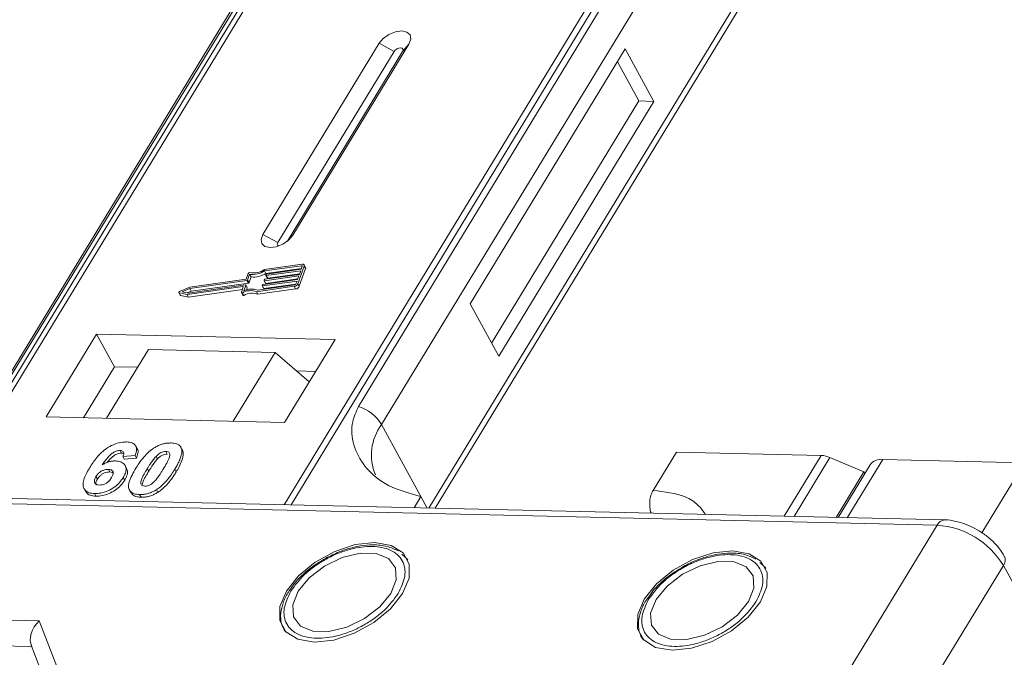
# Model space of a CAD drawing. Header units: millimetres. Extents: x 2098 to 3561, y 550 to 1583.
# Tile 81 of 84: x 3368 to 3416, y 1342 to 1372. Entities that reach past the tile are written whole.
import ezdxf

# ---------------------------------------------------------------- set-up
doc = ezdxf.new("R2010")
doc.units = ezdxf.units.MM

msp = doc.modelspace()

# ---------------------------------------------------------------- linework, layer by layer
at = {"color": 7, "linetype": 'Continuous', "lineweight": 15}
for p, q in [((3386.504, 1385.147), (3364.714, 1349.337)), ((3364.983, 1349.331), (3386.789, 1385.168)), ((3403.006, 1384.796), (3381.2, 1348.959)), ((3381.533, 1348.952), (3403.322, 1384.761)), ((3382.479, 1379.081), (3367.166, 1353.915)), ((3367.38, 1354.102), (3382.693, 1379.268)), ((3400.097, 1378.868), (3384.784, 1353.703)), ((3385.892, 1352.826), (3401.205, 1377.991)), ((3403.447, 1373.894), (3388.177, 1348.799)), ((3388.475, 1348.792), (3403.48, 1373.453)), ((3385.776, 1371.188), (3380.174, 1361.981)), ((3381.61, 1361.948), (3387.213, 1371.155)), ((3385.776, 1371.188), (3386.497, 1370.798)), ((3387.213, 1371.155), (3386.906, 1370.789)), ((3386.497, 1370.798), (3380.894, 1361.591)), ((3381.354, 1361.664), (3386.906, 1370.789)), ((3397.628, 1370.916), (3390.158, 1358.64)), ((3399.008, 1368.394), (3397.628, 1370.916)), ((3398.289, 1368.411), (3397.255, 1370.302)), ((3391.193, 1356.749), (3398.289, 1368.411)), ((3391.538, 1356.118), (3399.008, 1368.394)), ((3399.008, 1368.394), (3398.289, 1368.411)), ((3380.894, 1361.591), (3380.174, 1361.981)), ((3381.61, 1361.948), (3381.421, 1361.723)), ((3382.067, 1360.548), (3380.25, 1360.29)), ((3379.464, 1360.102), (3379.366, 1359.828)), ((3379.537, 1360.062), (3379.438, 1359.788)), ((3379.605, 1359.936), (3379.537, 1360.062)), ((3382.041, 1360.477), (3380.253, 1360.223)), ((3380.322, 1360.097), (3380.253, 1360.223)), ((3380.274, 1359.822), (3381.934, 1360.058)), ((3380.322, 1360.097), (3382.035, 1360.34)), ((3381.998, 1360.235), (3380.337, 1359.999)), ((3380.363, 1360.07), (3382.023, 1360.306)), ((3380.406, 1359.873), (3381.946, 1360.092)), ((3381.86, 1359.61), (3382.166, 1360.461)), ((3381.929, 1359.484), (3382.235, 1360.335)), ((3381.934, 1360.058), (3381.998, 1360.235)), ((3382.023, 1360.306), (3382.074, 1360.448)), ((3382.067, 1360.429), (3382.041, 1360.477)), ((3382.233, 1360.39), (3382.164, 1360.516)), ((3382.166, 1360.461), (3382.235, 1360.335)), ((3379.409, 1359.767), (3376.649, 1359.375)), ((3379.366, 1359.828), (3376.656, 1359.443)), ((3376.718, 1359.249), (3379.478, 1359.64)), ((3379.478, 1359.64), (3379.409, 1359.767)), ((3379.507, 1359.661), (3379.438, 1359.788)), ((3379.507, 1359.661), (3379.605, 1359.936)), ((3381.819, 1359.739), (3380.159, 1359.503)), ((3380.185, 1359.574), (3381.845, 1359.81)), ((3380.228, 1359.377), (3381.768, 1359.595)), ((3380.232, 1359.766), (3380.244, 1359.801)), ((3380.232, 1359.756), (3380.301, 1359.63)), ((3381.909, 1359.987), (3380.248, 1359.751)), ((3380.317, 1359.625), (3380.248, 1359.751)), ((3380.317, 1359.625), (3381.857, 1359.844)), ((3380.321, 1360.014), (3380.334, 1360.049)), ((3380.321, 1360.005), (3380.39, 1359.879)), ((3380.406, 1359.873), (3380.337, 1359.999)), ((3381.768, 1359.597), (3381.819, 1359.739)), ((3381.845, 1359.81), (3381.909, 1359.987)), ((3381.929, 1359.484), (3381.86, 1359.61)), ((3376.125, 1359.181), (3376.194, 1359.055)), ((3376.141, 1359.171), (3376.529, 1359.088)), ((3376.21, 1359.045), (3376.141, 1359.171)), ((3376.656, 1359.443), (3376.164, 1359.236)), ((3376.649, 1359.375), (3376.288, 1359.222)), ((3376.288, 1359.222), (3376.573, 1359.162)), ((3376.529, 1359.088), (3379.215, 1359.47)), ((3376.533, 1359.17), (3376.718, 1359.249)), ((3376.573, 1359.162), (3379.332, 1359.554)), ((3376.598, 1358.962), (3379.187, 1359.33)), ((3376.718, 1359.249), (3376.649, 1359.375)), ((3379.232, 1359.455), (3379.14, 1359.199)), ((3379.14, 1359.18), (3379.209, 1359.054)), ((3379.263, 1359.05), (3379.194, 1359.176)), ((3379.228, 1359.446), (3379.215, 1359.47)), ((3379.349, 1359.539), (3379.25, 1359.265)), ((3379.418, 1359.422), (3379.349, 1359.548)), ((3379.418, 1359.413), (3379.349, 1359.539)), ((3379.38, 1359.308), (3379.418, 1359.413)), ((3379.868, 1359.226), (3381.684, 1359.484)), ((3379.937, 1359.1), (3379.868, 1359.226)), ((3379.922, 1359.301), (3381.71, 1359.555)), ((3379.937, 1359.1), (3381.753, 1359.358)), ((3380.143, 1359.517), (3380.155, 1359.553)), ((3380.143, 1359.508), (3380.212, 1359.382)), ((3380.228, 1359.377), (3380.159, 1359.503)), ((3381.684, 1359.484), (3381.753, 1359.358)), ((3376.21, 1359.045), (3376.598, 1358.962)), ((3376.598, 1358.962), (3376.529, 1359.088)), ((3390.158, 1358.64), (3391.538, 1356.118)), ((3372.158, 1357.186), (3369.73, 1353.197)), ((3383.651, 1356.922), (3372.158, 1357.186)), ((3372.158, 1357.186), (3373.02, 1355.61)), ((3381.223, 1352.933), (3383.651, 1356.922)), ((3372.639, 1353.13), (3374.656, 1356.444)), ((3380.762, 1356.304), (3374.656, 1356.444)), ((3380.762, 1356.304), (3378.745, 1352.99)), ((3382.406, 1354.877), (3380.762, 1356.304)), ((3373.02, 1355.61), (3371.526, 1353.155)), ((3374.133, 1355.585), (3373.02, 1355.61)), ((3382.717, 1355.388), (3381.793, 1355.409)), ((3369.73, 1353.197), (3381.223, 1352.933)), ((3385.892, 1352.826), (3387.789, 1349.359)), ((3373.294, 1351.58), (3373.363, 1351.453)), ((3374.117, 1351.668), (3374.048, 1351.794)), ((3375.498, 1351.529), (3375.567, 1351.403)), ((3376.178, 1351.79), (3376.172, 1351.801)), ((3376.251, 1351.671), (3376.32, 1351.545)), ((3374.013, 1351.328), (3373.429, 1351.289)), ((3373.429, 1351.289), (3373.498, 1351.163)), ((3373.498, 1351.163), (3374.082, 1351.202)), ((3374.013, 1351.328), (3374.082, 1351.202)), ((3375.095, 1351.169), (3375.026, 1351.295)), ((3398.974, 1349.657), (3400.095, 1351.499)), ((3400.095, 1351.499), (3407.079, 1351.338)), ((3407.079, 1351.338), (3405.295, 1348.406)), ((3407.497, 1351.24), (3405.767, 1348.396)), ((3407.497, 1351.24), (3409.128, 1350.544)), ((3410.04, 1351.146), (3408.331, 1348.337)), ((3410.04, 1351.146), (3416.864, 1350.989)), ((3372.73, 1350.667), (3372.799, 1350.541)), ((3373.607, 1350.721), (3373.538, 1350.847)), ((3374.603, 1350.703), (3374.672, 1350.577)), ((3375.929, 1350.672), (3375.998, 1350.546)), ((3409.43, 1350.886), (3407.885, 1348.347)), ((3416.864, 1350.989), (3414.811, 1347.615)), ((3372.131, 1350.323), (3372.2, 1350.197)), ((3373.45, 1350.281), (3373.519, 1350.155)), ((3407.792, 1348.349), (3409.128, 1350.544)), ((3409.172, 1350.463), (3409.128, 1350.544)), ((3413.024, 1348.229), (3347.658, 1349.729)), ((3371.566, 1349.731), (3371.635, 1349.605)), ((3373.753, 1349.665), (3373.822, 1349.539)), ((3375.041, 1349.686), (3375.11, 1349.56)), ((3347.293, 1349.479), (3412.659, 1347.98)), ((3372.06, 1349.501), (3372.129, 1349.375)), ((3374.234, 1349.452), (3374.303, 1349.325)), ((3387.789, 1349.359), (3387.458, 1348.816)), ((3387.789, 1349.359), (3388.094, 1348.801)), ((3412.659, 1347.98), (3407.991, 1340.307)), ((3387.066, 1346.406), (3386.87, 1346.58)), ((3387.096, 1346.386), (3387.165, 1346.295)), ((3404.306, 1346.01), (3404.11, 1346.185)), ((3404.336, 1345.991), (3404.404, 1345.9)), ((3411.18, 1338.367), (3415.849, 1346.039)), ((3415.849, 1346.039), (3436.886, 1307.586)), ((3381.571, 1344.991), (3381.463, 1344.839)), ((3398.81, 1344.595), (3398.703, 1344.444)), ((3369.403, 1343.371), (3358.702, 1343.616)), ((3370.251, 1341.173), (3369.403, 1343.371)), ((3357.871, 1342.391), (3369.038, 1342.134)), ((3369.011, 1342.206), (3369.774, 1340.226))]:
    msp.add_line(p, q, dxfattribs=at)
at = {"color": 7, "linetype": 'Continuous', "lineweight": 15, "flags": 128}
for points in [[(3387.213, 1371.155), (3387.301, 1371.391), (3387.266, 1371.594), (3387.114, 1371.732), (3386.868, 1371.785), (3386.564, 1371.745), (3386.25, 1371.617), (3385.974, 1371.422), (3385.776, 1371.188)], [(3386.906, 1370.789), (3386.931, 1370.856), (3386.921, 1370.914), (3386.878, 1370.953), (3386.808, 1370.968), (3386.721, 1370.957), (3386.632, 1370.92), (3386.553, 1370.865), (3386.497, 1370.798)], [(3380.174, 1361.981), (3380.085, 1361.745), (3380.12, 1361.542), (3380.272, 1361.404), (3380.519, 1361.351), (3380.822, 1361.391), (3381.136, 1361.519), (3381.413, 1361.715), (3381.61, 1361.948)], [(3380.894, 1361.591), (3380.869, 1361.524), (3380.879, 1361.466), (3380.922, 1361.427), (3380.927, 1361.425)], [(3382.067, 1360.548), (3382.093, 1360.55), (3382.116, 1360.547), (3382.136, 1360.541), (3382.153, 1360.53), (3382.164, 1360.517), (3382.17, 1360.5), (3382.171, 1360.481), (3382.166, 1360.461)], [(3382.074, 1360.448), (3382.076, 1360.455), (3382.076, 1360.461), (3382.073, 1360.467), (3382.07, 1360.471), (3382.064, 1360.475), (3382.058, 1360.477), (3382.05, 1360.477), (3382.041, 1360.477)], [(3380.248, 1359.751), (3380.244, 1359.751), (3380.24, 1359.751), (3380.237, 1359.752), (3380.234, 1359.754), (3380.232, 1359.756), (3380.231, 1359.759), (3380.231, 1359.762), (3380.232, 1359.766)], [(3380.337, 1359.999), (3380.333, 1359.999), (3380.329, 1360), (3380.326, 1360.001), (3380.323, 1360.002), (3380.321, 1360.005), (3380.32, 1360.007), (3380.32, 1360.01), (3380.321, 1360.014)], [(3376.141, 1359.171), (3376.132, 1359.174), (3376.125, 1359.181), (3376.123, 1359.189), (3376.125, 1359.199), (3376.13, 1359.21), (3376.139, 1359.22), (3376.151, 1359.229), (3376.164, 1359.236)], [(3379.194, 1359.176), (3379.182, 1359.172), (3379.17, 1359.169), (3379.159, 1359.169), (3379.15, 1359.172), (3379.143, 1359.176), (3379.139, 1359.182), (3379.138, 1359.19), (3379.14, 1359.199)], [(3379.215, 1359.47), (3379.22, 1359.47), (3379.224, 1359.47), (3379.227, 1359.469), (3379.23, 1359.467), (3379.231, 1359.465), (3379.232, 1359.462), (3379.233, 1359.459), (3379.232, 1359.455)], [(3379.332, 1359.554), (3379.337, 1359.554), (3379.341, 1359.554), (3379.344, 1359.553), (3379.347, 1359.551), (3379.349, 1359.549), (3379.35, 1359.546), (3379.35, 1359.543), (3379.349, 1359.539)], [(3380.159, 1359.503), (3380.155, 1359.503), (3380.151, 1359.503), (3380.147, 1359.504), (3380.145, 1359.506), (3380.143, 1359.508), (3380.142, 1359.511), (3380.142, 1359.514), (3380.143, 1359.517)], [(3379.209, 1359.054), (3379.212, 1359.05), (3379.219, 1359.046), (3379.228, 1359.043), (3379.239, 1359.043), (3379.251, 1359.046), (3379.263, 1359.05)], [(3382.65, 1342.351), (3383.587, 1342.448), (3384.575, 1342.771), (3385.517, 1343.286), (3386.321, 1343.944), (3386.908, 1344.681), (3387.221, 1345.424), (3387.229, 1346.1), (3386.932, 1346.644), (3386.358, 1347.002), (3385.563, 1347.139), (3384.626, 1347.041), (3383.638, 1346.719), (3382.696, 1346.204), (3381.892, 1345.546), (3381.305, 1344.809), (3380.992, 1344.066), (3380.984, 1343.39), (3381.282, 1342.846), (3381.856, 1342.488), (3382.65, 1342.351)], [(3381.88, 1344.796), (3381.618, 1344.142), (3381.657, 1343.561), (3381.99, 1343.123), (3382.58, 1342.88), (3383.353, 1342.862), (3384.217, 1343.072), (3385.068, 1343.483), (3385.803, 1344.046), (3386.333, 1344.694), (3386.595, 1345.348), (3386.557, 1345.929), (3386.223, 1346.367), (3385.633, 1346.61), (3384.86, 1346.628), (3383.996, 1346.418), (3383.145, 1346.007), (3382.41, 1345.444), (3381.88, 1344.796)], [(3399.889, 1341.956), (3400.826, 1342.053), (3401.814, 1342.375), (3402.756, 1342.89), (3403.56, 1343.549), (3404.147, 1344.285), (3404.46, 1345.028), (3404.468, 1345.704), (3404.171, 1346.248), (3403.597, 1346.606), (3402.803, 1346.743), (3401.866, 1346.646), (3400.878, 1346.324), (3399.936, 1345.808), (3399.132, 1345.15), (3398.545, 1344.414), (3398.232, 1343.671), (3398.223, 1342.994), (3398.521, 1342.451), (3399.095, 1342.093), (3399.889, 1341.956)], [(3399.119, 1344.4), (3398.857, 1343.747), (3398.896, 1343.165), (3399.23, 1342.727), (3399.819, 1342.484), (3400.592, 1342.467), (3401.457, 1342.676), (3402.308, 1343.087), (3403.042, 1343.651), (3403.573, 1344.298), (3403.834, 1344.952), (3403.796, 1345.533), (3403.462, 1345.972), (3402.873, 1346.214), (3402.099, 1346.232), (3401.235, 1346.023), (3400.384, 1345.612), (3399.649, 1345.048), (3399.119, 1344.4)]]:
    msp.add_lwpolyline(points, dxfattribs=at)
at = {"color": 7, "linetype": 'Continuous', "lineweight": 15}
for centre, radius, start, end in [((3379.531, 1360.071), 0.0736, 81.7629, 154.647), ((3379.65, 1361.229), 1.173, 264.4424, 300.9301), ((3379.708, 1361.127), 0.998, 260.3986, 302.9491), ((3379.719, 1361.103), 1.173, 264.4424, 300.9301), ((3380.368, 1360.033), 0.0381, 97.4207, 153.8527), ((3382.174, 1360.361), 0.0661, 336.9348, 26.0002), ((3379.404, 1359.804), 0.0381, 277.4207, 333.8527), ((3379.473, 1359.678), 0.0381, 277.4207, 333.8527), ((3380.279, 1359.784), 0.0381, 97.4207, 153.8527), ((3380.313, 1359.639), 0.0149, 216.6597, 287.1115), ((3380.402, 1359.888), 0.0149, 216.6597, 287.1115), ((3381.655, 1359.71), 0.229, 277.4207, 333.8527), ((3381.7, 1359.63), 0.0762, 277.4207, 333.8527), ((3379.586, 1358.457), 0.819, 69.8549, 118.6145), ((3379.631, 1358.442), 0.907, 71.2927, 114.8085), ((3379.655, 1358.331), 0.819, 69.8549, 118.6145), ((3379.408, 1359.418), 0.011, 336.9348, 26.0002), ((3380.189, 1359.536), 0.0381, 97.4207, 153.8527), ((3380.224, 1359.391), 0.0149, 216.6597, 287.1115), ((3381.724, 1359.584), 0.229, 277.4207, 333.8527), ((3376.213, 1359.066), 0.0212, 210.2186, 262.8226), ((3384.142, 1351.753), 2.052, 31.4947, 71.765), ((3387.838, 1351.362), 2.434, 143.0587, 202.974), ((3407.029, 1350.185), 1.154, 66.0507, 87.522), ((3409.96, 1350.487), 0.664, 83.0653, 142.99), ((3413.044, 1347.808), 0.422, 92.683, 155.9406), ((3412.382, 1343.932), 4.057, 31.2883, 86.0774), ((3415.507, 1346.303), 0.432, 322.3041, 24.4947)]:
    msp.add_arc(centre, radius, start, end, dxfattribs=at)
msp.add_ellipse((3369.748, 1342.74), major_axis=(0.549, 0.781), ratio=0.715737, start_param=1.232087, end_param=2.802883, dxfattribs=at)
for points, knots in [([(3384.784, 1353.703), (3384.673, 1353.456), (3384.388, 1352.826), (3384.497, 1351.809), (3385.055, 1350.734), (3386.145, 1349.815), (3387.243, 1349.51), (3387.789, 1349.359)], [0, 0, 0, 0, 0.125713, 0.321276, 0.524466, 0.763484, 1, 1, 1, 1]), ([(3371.831, 1350.75), (3371.882, 1350.832), (3372.039, 1351.078), (3372.311, 1351.418), (3372.701, 1351.725), (3373.063, 1351.905), (3373.38, 1351.984), (3373.552, 1351.986), (3373.614, 1351.987)], [0, 0, 0, 0, 0.142337, 0.429127, 0.589943, 0.751205, 0.909895, 1, 1, 1, 1]), ([(3373.614, 1351.987), (3373.708, 1351.978), (3373.877, 1351.962), (3374.033, 1351.844), (3374.103, 1351.671), (3374.075, 1351.486), (3374.027, 1351.364), (3374.013, 1351.328)], [0, 0, 0, 0, 0.2426908, 0.4390024, 0.635006, 0.8950587, 1, 1, 1, 1]), ([(3373.294, 1351.58), (3373.253, 1351.577), (3373.172, 1351.572), (3373.025, 1351.513), (3372.859, 1351.41), (3372.646, 1351.19), (3372.516, 1351.006), (3372.428, 1350.88)], [0, 0, 0, 0, 0.112049, 0.22438, 0.370115, 0.570276, 1, 1, 1, 1]), ([(3373.429, 1351.289), (3373.449, 1351.337), (3373.48, 1351.412), (3373.469, 1351.502), (3373.424, 1351.554), (3373.358, 1351.576), (3373.312, 1351.578), (3373.294, 1351.58)], [0, 0, 0, 0, 0.33384, 0.524547, 0.716372, 0.891824, 1, 1, 1, 1]), ([(3374.054, 1350.72), (3374.105, 1350.802), (3374.222, 1350.988), (3374.471, 1351.311), (3374.729, 1351.566), (3374.919, 1351.69), (3374.94, 1351.704)], [0, 0, 0, 0, 0.237381, 0.538918, 0.949082, 1, 1, 1, 1]), ([(3374.082, 1351.202), (3374.109, 1351.282), (3374.164, 1351.442), (3374.17, 1351.61), (3374.117, 1351.662), (3374.114, 1351.666)], [0, 0, 0, 0, 0.481785, 0.969308, 1, 1, 1, 1]), ([(3374.94, 1351.704), (3374.991, 1351.734), (3375.094, 1351.795), (3375.258, 1351.863), (3375.425, 1351.911), (3375.561, 1351.932), (3375.668, 1351.938), (3375.721, 1351.938), (3375.747, 1351.938)], [0, 0, 0, 0, 0.193776, 0.3936, 0.587864, 0.788908, 0.894169, 1, 1, 1, 1]), ([(3375.026, 1351.295), (3375.069, 1351.338), (3375.138, 1351.406), (3375.263, 1351.481), (3375.377, 1351.52), (3375.454, 1351.528), (3375.494, 1351.529), (3375.498, 1351.529)], [0, 0, 0, 0, 0.334804, 0.542561, 0.750382, 0.970721, 1, 1, 1, 1]), ([(3375.498, 1351.529), (3375.537, 1351.524), (3375.606, 1351.517), (3375.671, 1351.469), (3375.697, 1351.381), (3375.668, 1351.213), (3375.546, 1350.969), (3375.434, 1350.78), (3375.377, 1350.685)], [0, 0, 0, 0, 0.1056461, 0.1862213, 0.267042, 0.4315406, 0.7127076, 1, 1, 1, 1]), ([(3375.747, 1351.938), (3375.794, 1351.936), (3375.889, 1351.931), (3376.015, 1351.901), (3376.123, 1351.85), (3376.19, 1351.787), (3376.23, 1351.725), (3376.244, 1351.689), (3376.251, 1351.671)], [0, 0, 0, 0, 0.192627, 0.388684, 0.582013, 0.783201, 0.891038, 1, 1, 1, 1]), ([(3376.251, 1351.671), (3376.259, 1351.637), (3376.275, 1351.568), (3376.264, 1351.424), (3376.218, 1351.241), (3376.131, 1351.037), (3376.033, 1350.847), (3375.964, 1350.731), (3375.929, 1350.672)], [0, 0, 0, 0, 0.118432, 0.239329, 0.449434, 0.664178, 0.83182, 1, 1, 1, 1]), ([(3375.998, 1350.546), (3376.047, 1350.628), (3376.154, 1350.811), (3376.29, 1351.113), (3376.358, 1351.374), (3376.328, 1351.51), (3376.32, 1351.545)], [0, 0, 0, 0, 0.236775, 0.527928, 0.878334, 1, 1, 1, 1]), ([(3376.32, 1351.545), (3376.308, 1351.577), (3376.29, 1351.625), (3376.251, 1351.661), (3376.238, 1351.673)], [0, 0, 0, 0, 0.667997, 1, 1, 1, 1]), ([(3372.428, 1350.88), (3372.479, 1350.909), (3372.583, 1350.968), (3372.722, 1351.022), (3372.832, 1351.05), (3372.914, 1351.066), (3372.994, 1351.074), (3373.046, 1351.074), (3373.072, 1351.074)], [0, 0, 0, 0, 0.243654, 0.49576, 0.617892, 0.741503, 0.870025, 1, 1, 1, 1]), ([(3372.674, 1350.998), (3372.674, 1350.998), (3372.73, 1351.076), (3372.833, 1351.195), (3373.01, 1351.341), (3373.161, 1351.419), (3373.283, 1351.452), (3373.341, 1351.453), (3373.363, 1351.453)], [0, 0, 0, 0, 0.000071, 0.368569, 0.571075, 0.774891, 0.911654, 1, 1, 1, 1]), ([(3373.072, 1351.074), (3373.165, 1351.064), (3373.351, 1351.045), (3373.521, 1350.906), (3373.599, 1350.717), (3373.569, 1350.498), (3373.487, 1350.348), (3373.45, 1350.281)], [0, 0, 0, 0, 0.210216, 0.421975, 0.620016, 0.831037, 1, 1, 1, 1]), ([(3373.363, 1351.453), (3373.402, 1351.452), (3373.446, 1351.451), (3373.47, 1351.431), (3373.473, 1351.429)], [0, 0, 0, 0, 0.900108, 1, 1, 1, 1]), ([(3374.603, 1350.703), (3374.628, 1350.744), (3374.679, 1350.826), (3374.751, 1350.936), (3374.818, 1351.036), (3374.882, 1351.123), (3374.948, 1351.21), (3375, 1351.267), (3375.026, 1351.295)], [0, 0, 0, 0, 0.20527, 0.410616, 0.557148, 0.703844, 0.851475, 1, 1, 1, 1]), ([(3374.672, 1350.577), (3374.697, 1350.618), (3374.748, 1350.699), (3374.82, 1350.81), (3374.887, 1350.909), (3374.951, 1350.997), (3375.017, 1351.084), (3375.069, 1351.141), (3375.095, 1351.169)], [0, 0, 0, 0, 0.20527, 0.4106157, 0.5571475, 0.7038444, 0.8514751, 1, 1, 1, 1]), ([(3375.095, 1351.169), (3375.138, 1351.211), (3375.207, 1351.28), (3375.332, 1351.355), (3375.446, 1351.394), (3375.523, 1351.402), (3375.563, 1351.403), (3375.567, 1351.403)], [0, 0, 0, 0, 0.334804, 0.542561, 0.750382, 0.970721, 1, 1, 1, 1]), ([(3372.06, 1349.501), (3371.966, 1349.51), (3371.779, 1349.528), (3371.596, 1349.657), (3371.5, 1349.849), (3371.528, 1350.182), (3371.679, 1350.496), (3371.809, 1350.714), (3371.831, 1350.75)], [0, 0, 0, 0, 0.148269, 0.297647, 0.442421, 0.607851, 0.935658, 1, 1, 1, 1]), ([(3372.131, 1350.323), (3372.165, 1350.373), (3372.222, 1350.456), (3372.351, 1350.559), (3372.479, 1350.624), (3372.611, 1350.664), (3372.691, 1350.666), (3372.73, 1350.667)], [0, 0, 0, 0, 0.2767209, 0.4568705, 0.6370074, 0.8240683, 1, 1, 1, 1]), ([(3372.73, 1350.667), (3372.776, 1350.663), (3372.862, 1350.654), (3372.942, 1350.594), (3372.977, 1350.509), (3372.953, 1350.395), (3372.907, 1350.313), (3372.883, 1350.27)], [0, 0, 0, 0, 0.213757, 0.394944, 0.576585, 0.777311, 1, 1, 1, 1]), ([(3373.519, 1350.155), (3373.563, 1350.238), (3373.649, 1350.403), (3373.669, 1350.602), (3373.614, 1350.687), (3373.596, 1350.715)], [0, 0, 0, 0, 0.401791, 0.807526, 1, 1, 1, 1]), ([(3374.234, 1349.452), (3374.141, 1349.46), (3373.953, 1349.477), (3373.773, 1349.604), (3373.683, 1349.802), (3373.744, 1350.181), (3373.927, 1350.5), (3374.054, 1350.72)], [0, 0, 0, 0, 0.147528, 0.296569, 0.43214, 0.608737, 1, 1, 1, 1]), ([(3374.483, 1349.861), (3374.437, 1349.867), (3374.363, 1349.876), (3374.303, 1349.932), (3374.285, 1350.026), (3374.32, 1350.194), (3374.444, 1350.434), (3374.55, 1350.613), (3374.603, 1350.703)], [0, 0, 0, 0, 0.125351, 0.202197, 0.279182, 0.459742, 0.727968, 1, 1, 1, 1]), ([(3374.375, 1349.945), (3374.378, 1349.977), (3374.393, 1350.092), (3374.516, 1350.309), (3374.62, 1350.487), (3374.672, 1350.577)], [0, 0, 0, 0, 0.159501, 0.57679, 1, 1, 1, 1]), ([(3375.377, 1350.685), (3375.352, 1350.644), (3375.301, 1350.562), (3375.229, 1350.451), (3375.162, 1350.353), (3375.099, 1350.266), (3375.033, 1350.179), (3374.981, 1350.123), (3374.955, 1350.094)], [0, 0, 0, 0, 0.205942, 0.411959, 0.558149, 0.704502, 0.851801, 1, 1, 1, 1]), ([(3375.929, 1350.672), (3375.878, 1350.59), (3375.761, 1350.404), (3375.516, 1350.086), (3375.259, 1349.829), (3375.068, 1349.704), (3375.041, 1349.686)], [0, 0, 0, 0, 0.236629, 0.537361, 0.932986, 1, 1, 1, 1]), ([(3372.298, 1349.911), (3372.252, 1349.916), (3372.159, 1349.927), (3372.076, 1350.002), (3372.044, 1350.101), (3372.071, 1350.214), (3372.111, 1350.287), (3372.131, 1350.323)], [0, 0, 0, 0, 0.207905, 0.419981, 0.630626, 0.821735, 1, 1, 1, 1]), ([(3373.45, 1350.281), (3373.395, 1350.199), (3373.283, 1350.034), (3373.021, 1349.802), (3372.704, 1349.623), (3372.365, 1349.512), (3372.162, 1349.505), (3372.06, 1349.501)], [0, 0, 0, 0, 0.197831, 0.3973, 0.59891, 0.798741, 1, 1, 1, 1]), ([(3372.145, 1349.907), (3372.135, 1349.931), (3372.112, 1349.984), (3372.141, 1350.088), (3372.181, 1350.161), (3372.2, 1350.197)], [0, 0, 0, 0, 0.296139, 0.660307, 1, 1, 1, 1]), ([(3372.129, 1349.375), (3372.229, 1349.379), (3372.431, 1349.386), (3372.76, 1349.492), (3373.071, 1349.664), (3373.341, 1349.894), (3373.459, 1350.067), (3373.519, 1350.155)], [0, 0, 0, 0, 0.198208, 0.398397, 0.584963, 0.787074, 1, 1, 1, 1]), ([(3372.2, 1350.197), (3372.234, 1350.247), (3372.291, 1350.33), (3372.42, 1350.433), (3372.548, 1350.498), (3372.68, 1350.537), (3372.76, 1350.54), (3372.799, 1350.541)], [0, 0, 0, 0, 0.276721, 0.45687, 0.637007, 0.824068, 1, 1, 1, 1]), ([(3372.883, 1350.27), (3372.848, 1350.217), (3372.792, 1350.133), (3372.673, 1350.024), (3372.553, 1349.959), (3372.422, 1349.916), (3372.342, 1349.913), (3372.298, 1349.911)], [0, 0, 0, 0, 0.2886974, 0.4635526, 0.6399417, 0.8018084, 1, 1, 1, 1]), ([(3372.799, 1350.541), (3372.847, 1350.538), (3372.915, 1350.534), (3372.954, 1350.502), (3372.965, 1350.492)], [0, 0, 0, 0, 0.715718, 1, 1, 1, 1]), ([(3374.955, 1350.094), (3374.912, 1350.052), (3374.843, 1349.984), (3374.719, 1349.909), (3374.607, 1349.871), (3374.529, 1349.861), (3374.489, 1349.861), (3374.483, 1349.861)], [0, 0, 0, 0, 0.333678, 0.540413, 0.747264, 0.961209, 1, 1, 1, 1]), ([(3375.11, 1349.56), (3375.158, 1349.592), (3375.256, 1349.658), (3375.42, 1349.799), (3375.595, 1349.98), (3375.757, 1350.184), (3375.89, 1350.373), (3375.962, 1350.488), (3375.998, 1350.546)], [0, 0, 0, 0, 0.11827, 0.23888, 0.450732, 0.667209, 0.83334, 1, 1, 1, 1]), ([(3375.041, 1349.686), (3374.99, 1349.656), (3374.887, 1349.595), (3374.723, 1349.527), (3374.556, 1349.479), (3374.421, 1349.458), (3374.313, 1349.451), (3374.261, 1349.451), (3374.234, 1349.452)], [0, 0, 0, 0, 0.193769, 0.393564, 0.587886, 0.789131, 0.894283, 1, 1, 1, 1]), ([(3398.974, 1349.657), (3398.936, 1349.581), (3398.86, 1349.429), (3398.807, 1349.136), (3398.812, 1348.84), (3398.847, 1348.639), (3398.883, 1348.558), (3398.884, 1348.553)], [0, 0, 0, 0, 0.246585, 0.493169, 0.739754, 0.986338, 1, 1, 1, 1]), ([(3401.5, 1348.493), (3401.388, 1348.652), (3401.148, 1348.993), (3400.376, 1349.484), (3399.526, 1349.589), (3398.974, 1349.657)], [0, 0, 0, 0, 0.232888, 0.501331, 1, 1, 1, 1]), ([(3371.645, 1349.612), (3371.674, 1349.564), (3371.74, 1349.454), (3371.932, 1349.387), (3372.08, 1349.378), (3372.129, 1349.375)], [0, 0, 0, 0, 0.338595, 0.784132, 1, 1, 1, 1]), ([(3373.835, 1349.547), (3373.855, 1349.509), (3373.909, 1349.411), (3374.087, 1349.341), (3374.241, 1349.33), (3374.303, 1349.325)], [0, 0, 0, 0, 0.275409, 0.710365, 1, 1, 1, 1]), ([(3374.303, 1349.325), (3374.352, 1349.326), (3374.45, 1349.326), (3374.609, 1349.349), (3374.775, 1349.394), (3374.915, 1349.451), (3375.027, 1349.509), (3375.082, 1349.543), (3375.11, 1349.56)], [0, 0, 0, 0, 0.193594, 0.390501, 0.584817, 0.78683, 0.892868, 1, 1, 1, 1]), ([(3414.679, 1347.708), (3414.416, 1347.848), (3414.05, 1348.042), (3413.495, 1348.182), (3413.204, 1348.242), (3413.031, 1348.228), (3413.025, 1348.227)], [0, 0, 0, 0, 0.488444, 0.677599, 0.988653, 1, 1, 1, 1]), ([(3415.889, 1346.475), (3415.854, 1346.545), (3415.756, 1346.742), (3415.496, 1347.053), (3415.133, 1347.408), (3414.831, 1347.608), (3414.679, 1347.708)], [0, 0, 0, 0, 0.143955, 0.402623, 0.700319, 1, 1, 1, 1]), ([(3381.521, 1344.804), (3381.724, 1345.081), (3382.039, 1345.509), (3382.674, 1346.017), (3383.222, 1346.36), (3383.809, 1346.638), (3384.573, 1346.891), (3385.484, 1347.008), (3386.228, 1346.853), (3386.669, 1346.573), (3386.905, 1346.276), (3387.026, 1345.917), (3387.034, 1345.395), (3386.827, 1344.964), (3386.692, 1344.686)], [0, 0, 0, 0, 0.119721, 0.184837, 0.25, 0.315115, 0.380279, 0.5, 0.619721, 0.684837, 0.75, 0.815115, 0.880279, 1, 1, 1, 1]), ([(3386.691, 1346.741), (3386.519, 1346.822), (3386.162, 1346.99), (3385.528, 1347.05), (3384.922, 1346.999), (3384.372, 1346.878), (3383.805, 1346.693), (3383.416, 1346.498), (3383.206, 1346.392)], [0, 0, 0, 0, 0.19129, 0.397064, 0.559818, 0.686756, 0.830295, 1, 1, 1, 1]), ([(3383.206, 1346.392), (3382.924, 1346.221), (3382.53, 1345.981), (3382.046, 1345.555), (3381.758, 1345.267), (3381.613, 1345.053), (3381.571, 1344.991)], [0, 0, 0, 0, 0.431946, 0.604262, 0.884419, 1, 1, 1, 1]), ([(3398.76, 1344.409), (3398.964, 1344.686), (3399.278, 1345.114), (3399.914, 1345.621), (3400.462, 1345.965), (3401.048, 1346.243), (3401.813, 1346.495), (3402.723, 1346.613), (3403.467, 1346.457), (3403.908, 1346.177), (3404.144, 1345.88), (3404.265, 1345.522), (3404.274, 1344.999), (3404.066, 1344.569), (3403.932, 1344.29)], [0, 0, 0, 0, 0.119721, 0.184837, 0.25, 0.315115, 0.380279, 0.5, 0.619721, 0.684837, 0.75, 0.815115, 0.880279, 1, 1, 1, 1]), ([(3403.93, 1346.345), (3403.758, 1346.426), (3403.402, 1346.595), (3402.767, 1346.654), (3402.161, 1346.604), (3401.611, 1346.483), (3401.044, 1346.297), (3400.655, 1346.102), (3400.445, 1345.996)], [0, 0, 0, 0, 0.19129, 0.397064, 0.559818, 0.686756, 0.830295, 1, 1, 1, 1]), ([(3400.445, 1345.996), (3400.163, 1345.825), (3399.77, 1345.585), (3399.285, 1345.16), (3398.997, 1344.871), (3398.852, 1344.658), (3398.81, 1344.595)], [0, 0, 0, 0, 0.431946, 0.604262, 0.884419, 1, 1, 1, 1]), ([(3381.463, 1344.839), (3381.435, 1344.801), (3381.292, 1344.605), (3381.133, 1344.232), (3381.014, 1343.732), (3381.033, 1343.241), (3381.185, 1342.969), (3381.258, 1342.839)], [0, 0, 0, 0, 0.055607, 0.284691, 0.52115, 0.769695, 1, 1, 1, 1]), ([(3386.692, 1344.686), (3386.489, 1344.409), (3386.174, 1343.981), (3385.539, 1343.473), (3384.991, 1343.13), (3384.404, 1342.852), (3383.64, 1342.599), (3382.729, 1342.482), (3381.985, 1342.637), (3381.545, 1342.917), (3381.308, 1343.214), (3381.187, 1343.573), (3381.179, 1344.095), (3381.386, 1344.526), (3381.521, 1344.804)], [0, 0, 0, 0, 0.119721, 0.184837, 0.25, 0.315115, 0.380279, 0.5, 0.619721, 0.684837, 0.75, 0.815115, 0.880279, 1, 1, 1, 1]), ([(3398.703, 1344.444), (3398.675, 1344.406), (3398.532, 1344.209), (3398.372, 1343.836), (3398.254, 1343.336), (3398.272, 1342.846), (3398.424, 1342.574), (3398.497, 1342.443)], [0, 0, 0, 0, 0.055607, 0.284691, 0.52115, 0.769695, 1, 1, 1, 1]), ([(3403.932, 1344.29), (3403.728, 1344.013), (3403.413, 1343.585), (3402.778, 1343.078), (3402.23, 1342.734), (3401.644, 1342.456), (3400.879, 1342.204), (3399.969, 1342.086), (3399.225, 1342.242), (3398.784, 1342.522), (3398.547, 1342.818), (3398.427, 1343.177), (3398.418, 1343.7), (3398.626, 1344.13), (3398.76, 1344.409)], [0, 0, 0, 0, 0.119721, 0.184837, 0.25, 0.315115, 0.380279, 0.5, 0.619721, 0.684837, 0.75, 0.815115, 0.880279, 1, 1, 1, 1]), ([(3344.024, 1342.489), (3344.988, 1342.43), (3346.945, 1342.309), (3350.091, 1341.73), (3353.124, 1340.91), (3355.968, 1339.907), (3358.576, 1338.803), (3361.167, 1337.518), (3364.554, 1335.578), (3367.751, 1333.348), (3370.644, 1330.915), (3372.821, 1328.841), (3374.925, 1326.517), (3376.837, 1323.985), (3378.383, 1321.472), (3379.583, 1318.967), (3380.428, 1316.459), (3380.846, 1314.173), (3380.912, 1312.148), (3380.708, 1310.383), (3380.24, 1308.724), (3379.258, 1306.685), (3377.766, 1304.961), (3375.826, 1303.61), (3374.021, 1302.713), (3371.82, 1302.014), (3369.235, 1301.566), (3367.362, 1301.533), (3366.44, 1301.517)], [0, 0, 0, 0, 0.038862, 0.078912, 0.1200677, 0.1522272, 0.1843815, 0.2172151, 0.2500433, 0.3156185, 0.347778, 0.3799323, 0.4210926, 0.4611415, 0.5, 0.5388632, 0.578912, 0.6200677, 0.6522272, 0.6843815, 0.7172151, 0.7500433, 0.8156185, 0.847778, 0.8799323, 0.9210926, 0.9611404, 1, 1, 1, 1])]:
    msp.add_open_spline(points, degree=3, knots=knots, dxfattribs=at)

doc.saveas('drawing.dxf')
